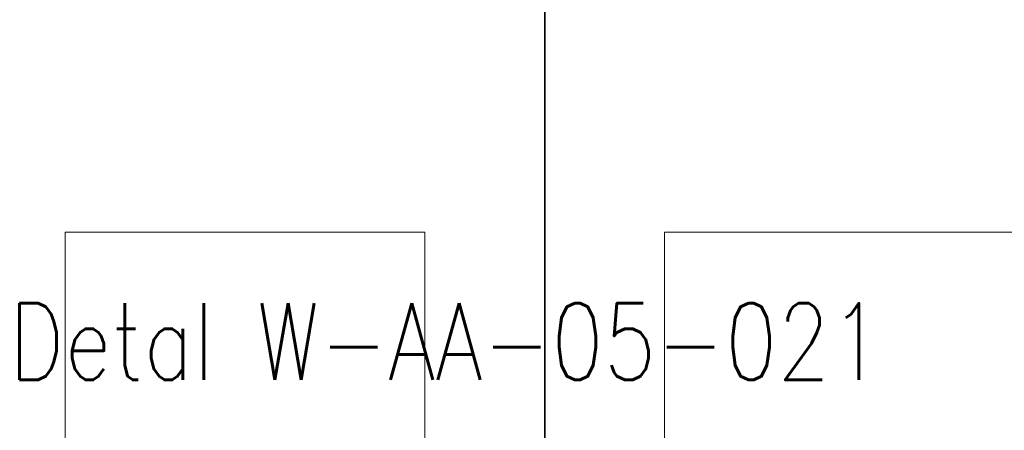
# Model space of a CAD drawing. Header units: centimetres. Extents: x -228435 to 111511, y -89367 to 428125.
# Tile 96 of 216: x -19167 to -14240, y 54408 to 56462. Entities that reach past the tile are written whole.
import ezdxf
from ezdxf.xclip import XClip

# ---------------------------------------------------------------- set-up
doc = ezdxf.new("R2010")
doc.units = ezdxf.units.CM
doc.header["$LTSCALE"] = 50
doc.header["$XCLIPFRAME"] = 0
for name, pattern in [('Balustrady$0$DASHED', [0.75, 0.5, -0.25]), ('DASHDOT2', [12.7, 6.35, -3.175, 0, -3.175]), ('HIDDENX2', [19.05, 12.7, -6.35])]:
    doc.linetypes.add(name, pattern=pattern)
doc.layers.get('0').update_dxf_attribs({"color": 8})
for name, color, linetype in [('ARCH_INFO_OSIE_IST', 8, 'DASHDOT2'), ('Osie rzutów$0$ARCH_INFO_OSIE_OPISY_IST', 8, 'Continuous'), ('RYSUNKOWE_XREF', 8, 'Continuous')]:
    doc.layers.add(name, color=color, linetype=linetype)
doc.layers.add('ARCH_SUFITY_PODWIESZANE', color=8, linetype='HIDDENX2', lineweight=9)
doc.styles.add('ROMANS-50-CM', font='romans.shx', dxfattribs={"width": 0.8, "height": 10})

# ---------------------------------------------------------------- blocks, each defined once
blk = doc.blocks.new('SU Lampy kwadratowe +0')
at = {"layer": 'ARCH_SUFITY_PODWIESZANE', "ltscale": 2.5}
for points in [[(10220, 10040), (10400, 10040), (10400, 9860), (10220, 9860)], [(10520, 10040), (10700, 10040), (10700, 9860), (10520, 9860)]]:
    blk.add_lwpolyline(points, close=True, dxfattribs=at)
blk = doc.blocks.new('Osie rzutów')
at = {"layer": 'ARCH_INFO_OSIE_IST', "ltscale": 10}
blk.add_line((10460, 12510), (10460, 4623.26), dxfattribs=at)
blk = doc.blocks.new('A$C6FDA0163')
at = {"layer": 'RYSUNKOWE_XREF'}
blk.add_blockref('Osie rzutów', (-10460.03, -9819.05, -630), dxfattribs=at)

msp = doc.modelspace()

# ---------------------------------------------------------------- block references
ref = msp.add_blockref('A$C6FDA0163', (-16540, 53190.5, 630), dxfattribs=dict(xscale=10, yscale=10, zscale=10))
XClip(ref).set_block_clipping_path([(-400.031931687, -2219.05), (399.968068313, 380.95)])
at = {"layer": 'ARCH_SUFITY_PODWIESZANE', "ltscale": 2.5, "xscale": 10, "yscale": 10, "zscale": 10}
msp.add_blockref('SU Lampy kwadratowe +0', (-121140, -45000, -5670), dxfattribs=at)
at = {"layer": 'Osie rzutów$0$ARCH_INFO_OSIE_OPISY_IST', "xscale": 10, "yscale": 10, "zscale": 10}
msp.add_blockref('Osie rzutów', (-121140, -45000, 630), dxfattribs=at)

# ---------------------------------------------------------------- texts
at = {"linetype": 'Balustrady$0$DASHED', "lineweight": 20, "ltscale": 50, "insert": (-19219.92022, 55044.04618, -87270), "char_height": 384, "width": 9710.0117895, "attachment_point": 1, "style": 'ROMANS-50-CM'}
msp.add_mtext('Detal W-AA-05-021', dxfattribs=at)

doc.saveas('drawing.dxf')
